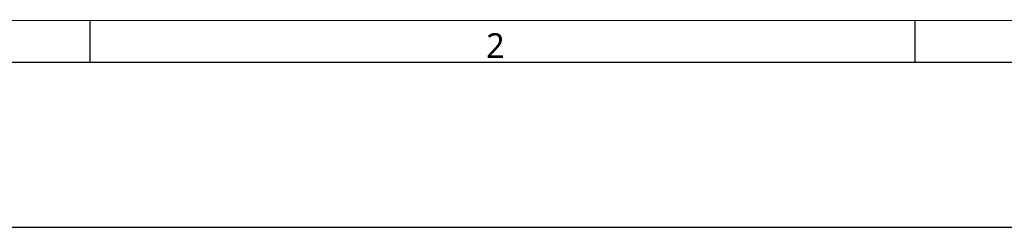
# Model space of a CAD drawing. Header units: millimetres. Extents: x 0 to 1188, y 0 to 840.
# Tile 2 of 30: x 233 to 472, y 0 to 50. Entities that reach past the tile are written whole.
import ezdxf

# ---------------------------------------------------------------- set-up
doc = ezdxf.new("R2010")
doc.units = ezdxf.units.MM
doc.header["$LTSCALE"] = 65.34
doc.layers.add('00_TOPRB1000WD-FORMAT', color=7, linetype='CONTINUOUS')
doc.styles.add('TEXTSTYLE_2', font='malgun.ttf')

msp = doc.modelspace()

# ---------------------------------------------------------------- linework, layer by layer
at = {"layer": '00_TOPRB1000WD-FORMAT', "color": 7, "linetype": 'Continuous'}
for p, q in [((50, 50), (898.056172, 50.265171)), ((250, 40), (250, 50)), ((450, 40), (450, 50)), ((40, 40), (1148.282653, 40)), ((0, 0), (1188, 0))]:
    msp.add_line(p, q, dxfattribs=at)

# ---------------------------------------------------------------- texts
at = {"layer": '00_TOPRB1000WD-FORMAT', "color": 7, "linetype": 'Continuous', "insert": (346, 47), "char_height": 6, "width": 4.6, "attachment_point": 1, "line_spacing_factor": 0.9, "style": 'TEXTSTYLE_2'}
msp.add_mtext('2', dxfattribs=at)

doc.saveas('drawing.dxf')
